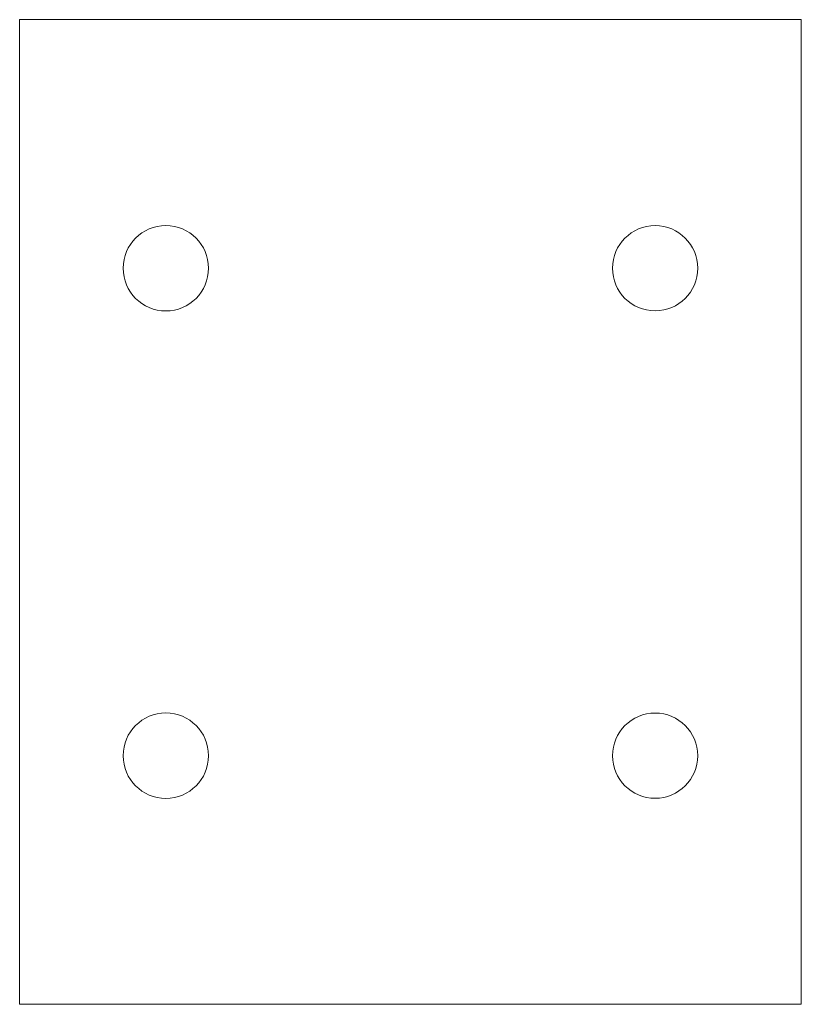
# Model space of a CAD drawing. Header units: inches. Extents: x 0.8 to 8.8, y 0.6 to 10.7.
import ezdxf

# ---------------------------------------------------------------- set-up
doc = ezdxf.new("R2010")
doc.units = ezdxf.units.IN
doc.header["$MEASUREMENT"] = 0

msp = doc.modelspace()

# ---------------------------------------------------------------- linework, layer by layer
at = {"color": 7, "linetype": 'Continuous', "lineweight": 15}
for p, q in [((8.833, 10.684), (0.813, 10.684)), ((0.813, 10.684), (0.813, 0.584)), ((8.833, 0.584), (8.833, 10.684)), ((0.813, 0.584), (8.833, 0.584))]:
    msp.add_line(p, q, dxfattribs=at)
for centre, radius in [((2.313, 8.134), 0.438), ((7.333, 8.134), 0.437), ((2.313, 3.134), 0.438), ((7.333, 3.134), 0.437)]:
    msp.add_circle(centre, radius, dxfattribs=at)

doc.saveas('drawing.dxf')
